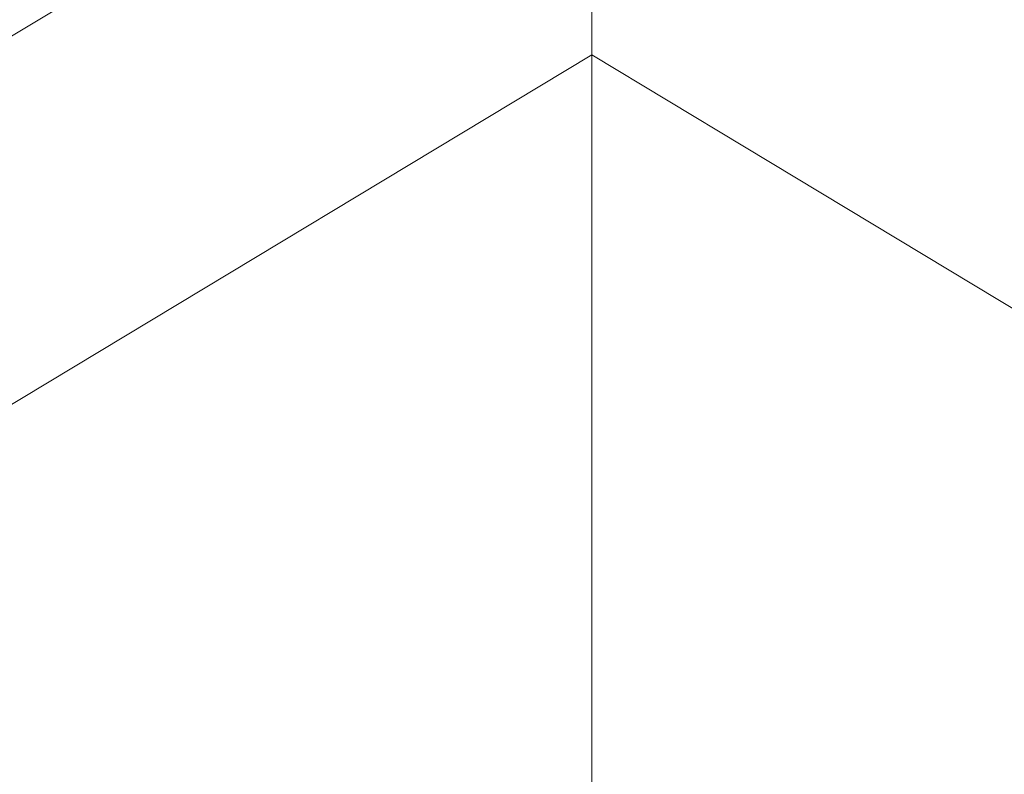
# Model space of a CAD drawing. Header units: millimetres. Extents: x -740 to 33545, y 5178 to 22494.
# Tile 191 of 250: x 9425 to 9461, y 13791 to 13819. Entities that reach past the tile are written whole.
import ezdxf
from ezdxf.lldxf.tags import DXFTag
from ezdxf.xclip import XClip

# ---------------------------------------------------------------- set-up
doc = ezdxf.new("R2010")
doc.units = ezdxf.units.MM
doc.header["$MEASUREMENT"] = 0
doc.header["$XCLIPFRAME"] = 0
doc.layers.add('l.przerywana', color=252, linetype='ICAD_ISO03W100', lineweight=5)
tags = doc.linetypes.add('ICAD_ISO03W100', pattern=[30, 12, -18]).pattern_tags.tags
tags[6:7] = [DXFTag(74, 4), DXFTag(75, 0), DXFTag(340, '0'), DXFTag(46, 1.0), DXFTag(50, 0.0), DXFTag(44, 0.0), DXFTag(45, 0.0)]
tags[4:5] = [DXFTag(74, 4), DXFTag(75, 0), DXFTag(340, '0'), DXFTag(46, 1.0), DXFTag(50, 0.0), DXFTag(44, 0.0), DXFTag(45, 0.0)]

# ---------------------------------------------------------------- blocks, each defined once
blk = doc.blocks.new('MF2E3FC30')
at = {"true_color": 0xffffff}
blk.add_hatch(color=7, dxfattribs=at).paths.add_polyline_path([(106.1282620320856, 264.6918939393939), (106.1282620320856, 232.1617780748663), (159.1593003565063, 232.1617780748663), (159.1593003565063, 264.6918939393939)])

msp = doc.modelspace()

# ---------------------------------------------------------------- linework, layer by layer
at = {"linetype": 'Continuous', "lineweight": 5}
for points in [[(8997.476975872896, 13562.35673417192), (9445.486921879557, 13830.93454101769), (9445.486921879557, 13830.93454101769)], [(9445.900358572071, 13817.62287325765), (9327.975331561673, 13746.58441181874)], [(9445.900358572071, 13817.62287325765), (9776.567025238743, 13618.42808106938), (9776.567025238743, 13618.42808106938)]]:
    msp.add_lwpolyline(points, dxfattribs=at)
at = {"layer": 'l.przerywana', "ltscale": 0.5}
msp.add_line((9445.900358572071, 13506.78441181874), (9445.900358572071, 13897.08441181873), dxfattribs=at)

# ---------------------------------------------------------------- block references
ref = msp.add_blockref('MF2E3FC30', (8054.520513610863, 11171.87510949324), dxfattribs=dict(xscale=9.994634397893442, yscale=9.994634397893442, zscale=9.994634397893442))
XClip(ref).set_block_clipping_path([(130.7823172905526, 259.4467023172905), (147.7257754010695, 259.4467023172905), (147.7257754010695, 259.7114438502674), (130.7823172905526, 259.7114438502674), (130.7823172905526, 259.4467023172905)])
ref = msp.add_blockref('MF2E3FC30', (8054.520513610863, 11171.87510949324), dxfattribs=dict(xscale=9.994634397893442, yscale=9.994634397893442, zscale=9.994634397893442))
XClip(ref).set_block_clipping_path([(130.5175757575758, 259.1819607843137), (148.2552584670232, 259.1819607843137), (148.2552584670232, 259.4467023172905), (130.5175757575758, 259.4467023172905), (130.5175757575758, 259.1819607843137)])
ref = msp.add_blockref('MF2E3FC30', (8054.520513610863, 11171.87510949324), dxfattribs=dict(xscale=9.994634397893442, yscale=9.994634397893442, zscale=9.994634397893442))
XClip(ref).set_block_clipping_path([(129.9880926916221, 258.9172192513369), (148.7847415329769, 258.9172192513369), (148.7847415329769, 259.1819607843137), (129.9880926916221, 259.1819607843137), (129.9880926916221, 258.9172192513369)])

doc.saveas('drawing.dxf')
